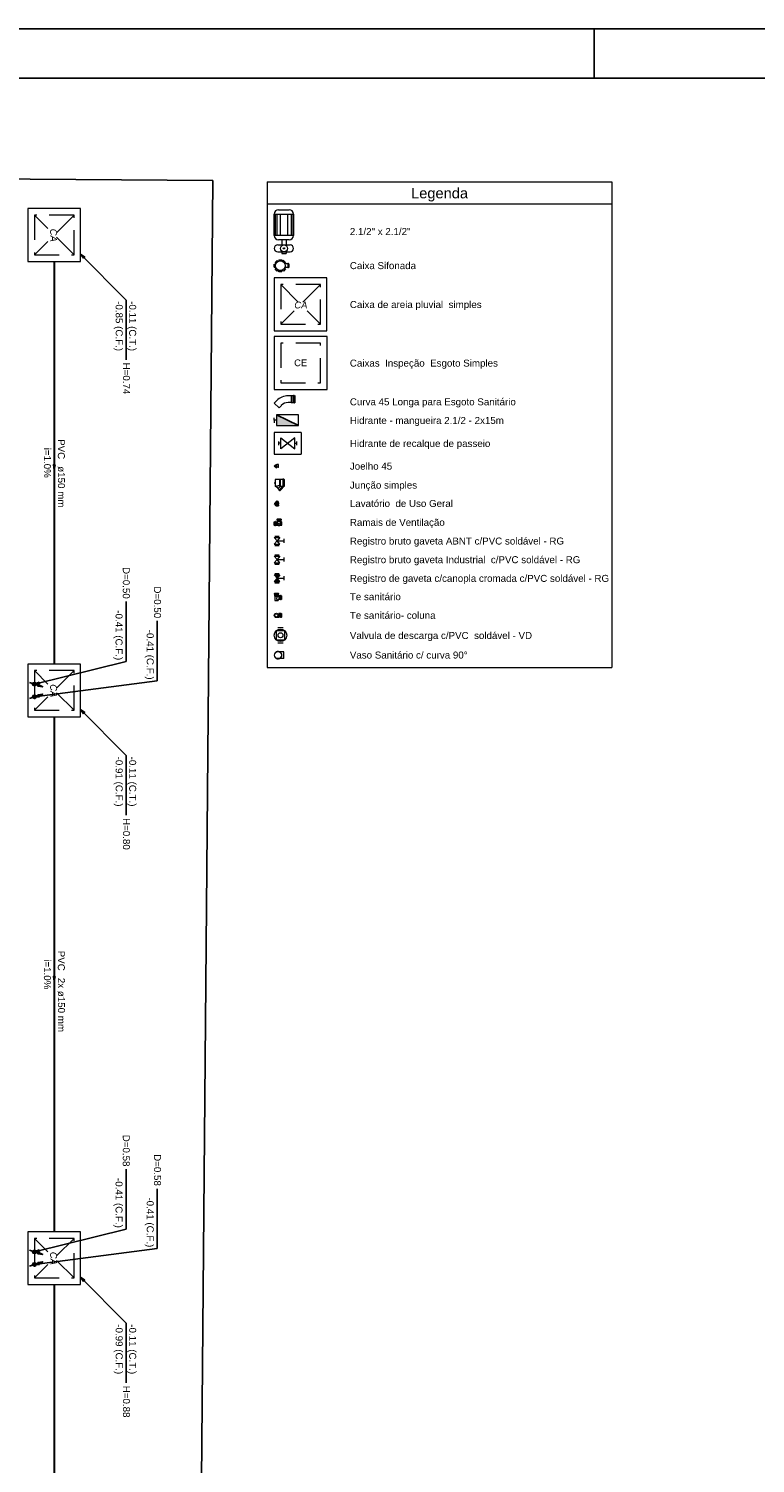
# Model space of a CAD drawing. Header units: millimetres. Extents: x 0 to 354, y 0 to 59.
# Tile 16 of 84: x 54 to 69, y 30 to 59. Entities that reach past the tile are written whole.
import ezdxf

# ---------------------------------------------------------------- set-up
doc = ezdxf.new("R2010")
doc.units = ezdxf.units.MM
doc.linetypes.add('DASHED', pattern=[0.75, 0.5, -0.25])
for name, color, linetype, lineweight in [('AF-Tubos detalhe', 152, 'Continuous', 30), ('AP-Sentido tubo', 196, 'Continuous', 20), ('AP-Textos tubo', 1, 'Continuous', 20), ('AP-Tubos', 196, 'Continuous', 30), ('DI-Níveis', 2, 'Continuous', 20), ('DI-Textos', 2, 'Continuous', 20), ('DI-Títulos', 3, 'Continuous', 30), ('Simbolos', 3, 'Continuous', 20), ('Simbolos_int', 1, 'Continuous', 5)]:
    doc.layers.add(name, color=color, linetype=linetype, lineweight=lineweight)
doc.styles.add('Arial', font='arial.ttf')
doc.styles.add('ArialI', font='ariali.ttf')
doc.styles.get("Standard").update_dxf_attribs({"font": 'arial.ttf'})
doc.dimstyles.get("Standard").update_dxf_attribs({"dimtxt": 0.18, "dimasz": 0.18, "dimexe": 0.18, "dimexo": 0.0625, "dimgap": 0.09, "dimtad": 0, "dimtih": 1, "dimtoh": 1, "dimdec": 4, "dimzin": 0, "dimdsep": 46, "dimtxsty": 'Standard', "dimcen": 0.09, "dimadec": 0, "dimazin": 0, "dimtfac": 1, "dimtdec": 4, "dimtofl": 0, "dimtmove": 0, "dimatfit": 3, "dimfxl": 1, "dimtolj": 1, "dimtzin": 0, "dimarcsym": 0})

msp = doc.modelspace()

# ---------------------------------------------------------------- hatches: boundary and pattern name
at = {"layer": 'Simbolos', "linetype": 'Continuous'}
for points in [[(59.1313, 48.3714), (59.2433, 48.3714), (59.1873, 48.3014)], [(59.1873, 48.3014), (59.1313, 48.2314), (59.2433, 48.2314)]]:
    msp.add_hatch(color=256, dxfattribs=at).paths.add_polyline_path(points)
at = {"layer": 'Simbolos_int', "linetype": 'Continuous'}
msp.add_hatch(color=256, dxfattribs=at).paths.add_polyline_path([(59.1763, 51.5998), (59.1763, 51.3818), (59.6233, 51.3818)])

# ---------------------------------------------------------------- linework, layer by layer
at = {"color": 1}
msp.add_line((65.6, 58.4), (65.6, 59.4), dxfattribs=at)
msp.add_line((59.1763, 51.5998), (59.6233, 51.3818))
at = {"color": 2}
msp.add_lwpolyline([(0, 59.4), (0, 0), (84.1, 0), (84.1, 59.4)], close=True, dxfattribs=at)
at = {"color": 6}
msp.add_lwpolyline([(2.5, 58.4), (2.5, 1), (83.1, 1), (83.1, 58.4)], close=True, dxfattribs=at)
at = {"color": 1, "linetype": 'Continuous'}
for points in [[(57.889, 56.3342), (3.4035, 56.7323)], [(57.4101, 1.5), (57.889, 56.3342)]]:
    msp.add_lwpolyline(points, dxfattribs=at)
at = {"layer": 'AF-Tubos detalhe', "color": 3}
for centre in [(54.284, 46.1599), (54.284, 45.9053), (54.284, 34.6929), (54.284, 34.4383)]:
    msp.add_circle(centre, 0.0333, dxfattribs=at)
at = {"layer": 'AP-Tubos'}
for p, q in [((54.684, 54.6992), (54.684, 46.5657)), ((54.684, 45.4997), (54.684, 35.0987)), ((54.684, 34.0327), (54.684, 24.8082))]:
    msp.add_line(p, q, dxfattribs=at)
at = {"layer": 'DI-Níveis', "linetype": 'Continuous'}
for p, q in [((58.9901, 56.3081), (65.9559, 56.3081)), ((58.9901, 56.3081), (58.9901, 46.499)), ((65.9559, 56.3081), (65.9559, 46.499)), ((58.9901, 55.861), (65.9559, 55.861)), ((58.9901, 46.499), (65.9559, 46.499))]:
    msp.add_line(p, q, dxfattribs=at)
at = {"layer": 'Simbolos'}
for p, q in [((59.1317, 55.2233), (59.1317, 55.6563)), ((59.1317, 55.6563), (59.5217, 55.6563)), ((59.1477, 55.6563), (59.1477, 55.2233)), ((59.1827, 55.6563), (59.1827, 55.2233)), ((59.2187, 55.7433), (59.4347, 55.7433)), ((59.2517, 55.6563), (59.2517, 55.2233)), ((59.4017, 55.6563), (59.4017, 55.2233)), ((59.4707, 55.6563), (59.4707, 55.2233)), ((59.5057, 55.6563), (59.5057, 55.2233)), ((59.5217, 55.6563), (59.5217, 55.2233)), ((59.5217, 55.2233), (59.1317, 55.2233)), ((59.4347, 55.1363), (59.2187, 55.1363)), ((59.2837, 55.1363), (59.2837, 55.0323)), ((59.3697, 55.1363), (59.3697, 55.0323)), ((59.2007, 55.0323), (59.4527, 55.0323)), ((59.2007, 54.8943), (59.4527, 54.8943)), ((59.2837, 54.8943), (59.2837, 54.8593)), ((59.2837, 54.8593), (59.3697, 54.8593)), ((59.3697, 54.8943), (59.3697, 54.8593)), ((59.1313, 54.5822), (59.1313, 54.6422)), ((59.1313, 54.6422), (59.1573, 54.6422)), ((59.1313, 54.5822), (59.1573, 54.5822)), ((59.1463, 54.6772), (59.1883, 54.7192)), ((59.1463, 54.6772), (59.1643, 54.6592)), ((59.1463, 54.5472), (59.1643, 54.5652)), ((59.1883, 54.5052), (59.1463, 54.5472)), ((59.1883, 54.7192), (59.2063, 54.7012)), ((59.1883, 54.5052), (59.2063, 54.5232)), ((59.2233, 54.7342), (59.2233, 54.7082)), ((59.2233, 54.7342), (59.2833, 54.7342)), ((59.2233, 54.4902), (59.2233, 54.5162)), ((59.2833, 54.4902), (59.2233, 54.4902)), ((59.2833, 54.7342), (59.2833, 54.7082)), ((59.2833, 54.4902), (59.2833, 54.5162)), ((59.3183, 54.7192), (59.3003, 54.7012)), ((59.3183, 54.5052), (59.3003, 54.5232)), ((59.3183, 54.7192), (59.3603, 54.6772)), ((59.3603, 54.5472), (59.3183, 54.5052)), ((59.3603, 54.6772), (59.3423, 54.6592)), ((59.3603, 54.5472), (59.3423, 54.5652)), ((59.4023, 54.6482), (59.3473, 54.6482)), ((59.4023, 54.5762), (59.3473, 54.5762)), ((59.4033, 54.6532), (59.4033, 54.6502)), ((59.4033, 54.5712), (59.4033, 54.5742)), ((59.4163, 54.6542), (59.4053, 54.6542)), ((59.4163, 54.5702), (59.4053, 54.5702)), ((59.4183, 54.6532), (59.4193, 54.6492)), ((59.4183, 54.5712), (59.4193, 54.5752)), ((59.4263, 54.6482), (59.4203, 54.6482)), ((59.4263, 54.5762), (59.4203, 54.5762)), ((59.4263, 54.6482), (59.4263, 54.5762)), ((59.1783, 51.8857), (59.1313, 51.8387)), ((59.4723, 51.9837), (59.4143, 51.9837)), ((59.4813, 51.9857), (59.4723, 51.9837)), ((59.5073, 51.9857), (59.4813, 51.9857)), ((59.5083, 51.9857), (59.5073, 51.9857)), ((59.5173, 51.9857), (59.5083, 51.9857)), ((59.5193, 51.9907), (59.5193, 51.8407)), ((59.5333, 51.9917), (59.5203, 51.9917)), ((59.5353, 51.9907), (59.5353, 51.8407)), ((59.5413, 51.9857), (59.5363, 51.9857)), ((59.5413, 51.9857), (59.5473, 51.9897)), ((59.5483, 51.9877), (59.5473, 51.9897)), ((59.5483, 51.9877), (59.5483, 51.8437)), ((59.2743, 51.7897), (59.2273, 51.7427)), ((59.4723, 51.8477), (59.4143, 51.8477)), ((59.4813, 51.8457), (59.4723, 51.8477)), ((59.5073, 51.8457), (59.4813, 51.8457)), ((59.5083, 51.8457), (59.5073, 51.8457)), ((59.5173, 51.8457), (59.5083, 51.8457)), ((59.5333, 51.8397), (59.5203, 51.8397)), ((59.5413, 51.8457), (59.5363, 51.8457)), ((59.5413, 51.8457), (59.5473, 51.8417)), ((59.5483, 51.8437), (59.5473, 51.8417)), ((59.1313, 51.4908), (59.1313, 51.5418)), ((59.1763, 51.4908), (59.1313, 51.4908)), ((59.1313, 51.4908), (59.1313, 51.4398)), ((59.6783, 51.2437), (59.1313, 51.2437)), ((59.1313, 51.2437), (59.1313, 51.0257)), ((59.1313, 51.0257), (59.1313, 50.8077)), ((59.6783, 51.2437), (59.6783, 50.8077)), ((59.1313, 50.8077), (59.6783, 50.8077)), ((59.1313, 50.5651), (59.1343, 50.5681)), ((59.1743, 50.5221), (59.1313, 50.5651)), ((59.1343, 50.5681), (59.1363, 50.5681)), ((59.1363, 50.5681), (59.1503, 50.5821)), ((59.1503, 50.5821), (59.1533, 50.5821)), ((59.1743, 50.5221), (59.1773, 50.5251)), ((59.1773, 50.5271), (59.1903, 50.5401)), ((59.1773, 50.5251), (59.1773, 50.5271)), ((59.1883, 50.5981), (59.1863, 50.5961)), ((59.2083, 50.5981), (59.1883, 50.5981)), ((59.2083, 50.5401), (59.1903, 50.5401)), ((59.2093, 50.5991), (59.2083, 50.5981)), ((59.2093, 50.5391), (59.2083, 50.5401)), ((59.2153, 50.5991), (59.2093, 50.5991)), ((59.2153, 50.5391), (59.2093, 50.5391)), ((59.2153, 50.5391), (59.2153, 50.5991)), ((59.2473, 50.2909), (59.1513, 50.2909)), ((59.2473, 50.2909), (59.1513, 50.2909)), ((59.1633, 50.1559), (59.1513, 50.1559)), ((59.1633, 50.1549), (59.1513, 50.1549)), ((59.2093, 50.1089), (59.1633, 50.1559)), ((59.2093, 50.1089), (59.1633, 50.1549)), ((59.2473, 50.2909), (59.2473, 50.2929)), ((59.2513, 50.2929), (59.2473, 50.2929)), ((59.2473, 50.2909), (59.2473, 50.2929)), ((59.2513, 50.2929), (59.2473, 50.2929)), ((59.2513, 50.2909), (59.2513, 50.2929)), ((59.2523, 50.2909), (59.2513, 50.2929)), ((59.2603, 50.2909), (59.2513, 50.2909)), ((59.2603, 50.2909), (59.2523, 50.2909)), ((59.2633, 50.2939), (59.2603, 50.2909)), ((59.2633, 50.2939), (59.2603, 50.2909)), ((59.3053, 50.2939), (59.2633, 50.2939)), ((59.3063, 50.2939), (59.2633, 50.2939)), ((59.2813, 50.1369), (59.2683, 50.1499)), ((59.2813, 50.1369), (59.2683, 50.1499)), ((59.3053, 50.1519), (59.2693, 50.1519)), ((59.3063, 50.1519), (59.2693, 50.1519)), ((59.2853, 50.1389), (59.2833, 50.1369)), ((59.2863, 50.1389), (59.2833, 50.1369)), ((59.2953, 50.1299), (59.2873, 50.1389)), ((59.2963, 50.1309), (59.2883, 50.1389)), ((59.3073, 50.2989), (59.3073, 50.2949)), ((59.3073, 50.2989), (59.3073, 50.2959)), ((59.3073, 50.1469), (59.3073, 50.1509)), ((59.3073, 50.1479), (59.3073, 50.1509)), ((59.3213, 50.2999), (59.3083, 50.2999)), ((59.3213, 50.1459), (59.3083, 50.1459)), ((59.3213, 50.2999), (59.3093, 50.2999)), ((59.3213, 50.1459), (59.3093, 50.1459)), ((59.3223, 50.2989), (59.3233, 50.2949)), ((59.3223, 50.2989), (59.3233, 50.2949)), ((59.3223, 50.1469), (59.3233, 50.1509)), ((59.3223, 50.1469), (59.3233, 50.1509)), ((59.3303, 50.2939), (59.3243, 50.2939)), ((59.3303, 50.1519), (59.3243, 50.1519)), ((59.3313, 50.2939), (59.3253, 50.2939)), ((59.3313, 50.1519), (59.3253, 50.1519)), ((59.3303, 50.2939), (59.3303, 50.1519)), ((59.3313, 50.2939), (59.3313, 50.1519)), ((59.2093, 50.1049), (59.2093, 50.1089)), ((59.2093, 50.1059), (59.2093, 50.1089)), ((59.2303, 50.0849), (59.2093, 50.1059)), ((59.2293, 50.0849), (59.2093, 50.1049)), ((59.2273, 50.0809), (59.2303, 50.0839)), ((59.2273, 50.0809), (59.2293, 50.0829)), ((59.2363, 50.0709), (59.2273, 50.0789)), ((59.2363, 50.0709), (59.2283, 50.0789)), ((59.2373, 50.0709), (59.2413, 50.0729)), ((59.2373, 50.0699), (59.2413, 50.0719)), ((59.2463, 50.0679), (59.2423, 50.0719)), ((59.2473, 50.0679), (59.2433, 50.0719)), ((59.2983, 50.1199), (59.2463, 50.0679)), ((59.2983, 50.1199), (59.2473, 50.0679)), ((59.2963, 50.1289), (59.2943, 50.1249)), ((59.2963, 50.1289), (59.2943, 50.1259)), ((59.2983, 50.1199), (59.2943, 50.1239)), ((59.2983, 50.1199), (59.2943, 50.1239)), ((59.1313, 49.8078), (59.1353, 49.8118)), ((59.1313, 49.8078), (59.1603, 49.7798)), ((59.1353, 49.8118), (59.1373, 49.8118)), ((59.1373, 49.8118), (59.1513, 49.8258)), ((59.1513, 49.8258), (59.1533, 49.8258)), ((59.1613, 49.8338), (59.1533, 49.8258)), ((59.1563, 49.7678), (59.1563, 49.7748)), ((59.1573, 49.7758), (59.1593, 49.7758)), ((59.1573, 49.7668), (59.1593, 49.7658)), ((59.1603, 49.7958), (59.1623, 49.7978)), ((59.1603, 49.7768), (59.1603, 49.7958)), ((59.1603, 49.7608), (59.1603, 49.7648)), ((59.1603, 49.7608), (59.2193, 49.7608)), ((59.1623, 49.8238), (59.1623, 49.8108)), ((59.1623, 49.8108), (59.1623, 49.7978)), ((59.2173, 49.8238), (59.2173, 49.8108)), ((59.2173, 49.8108), (59.2173, 49.7978)), ((59.2193, 49.7958), (59.2173, 49.7978)), ((59.2193, 49.7768), (59.2193, 49.7958)), ((59.2193, 49.7608), (59.2193, 49.7648)), ((59.2223, 49.7758), (59.2203, 49.7758)), ((59.2223, 49.7668), (59.2203, 49.7658)), ((59.2233, 49.7678), (59.2233, 49.7748)), ((59.1313, 49.3697), (59.1313, 49.4417)), ((59.1313, 49.4417), (59.1373, 49.4417)), ((59.1313, 49.3697), (59.1373, 49.3697)), ((59.1393, 49.4467), (59.1383, 49.4427)), ((59.1393, 49.3647), (59.1383, 49.3687)), ((59.1413, 49.4477), (59.1523, 49.4477)), ((59.1413, 49.3637), (59.1523, 49.3637)), ((59.1543, 49.4467), (59.1543, 49.4437)), ((59.1543, 49.3647), (59.1543, 49.3677)), ((59.1553, 49.4417), (59.1623, 49.4417)), ((59.1553, 49.3697), (59.1623, 49.3697)), ((59.1623, 49.4417), (59.1843, 49.4417)), ((59.1623, 49.3697), (59.1843, 49.3697)), ((59.1843, 49.4897), (59.1843, 49.4777)), ((59.1843, 49.4417), (59.1873, 49.4397)), ((59.1843, 49.3697), (59.1873, 49.3717)), ((59.1853, 49.4907), (59.1893, 49.4917)), ((59.1853, 49.4767), (59.1883, 49.4767)), ((59.1873, 49.4397), (59.1923, 49.4397)), ((59.1873, 49.3717), (59.2003, 49.3717)), ((59.1903, 49.4987), (59.2623, 49.4987)), ((59.1903, 49.4987), (59.1903, 49.4937)), ((59.1903, 49.4747), (59.1903, 49.4687)), ((59.1903, 49.4687), (59.1903, 49.4457)), ((59.1903, 49.4457), (59.1923, 49.4437)), ((59.1903, 49.4397), (59.1903, 49.4417)), ((59.1903, 49.4417), (59.1923, 49.4417)), ((59.1903, 49.3717), (59.1903, 49.3697)), ((59.1903, 49.3697), (59.1943, 49.3697)), ((59.1923, 49.4437), (59.1923, 49.4197)), ((59.1943, 49.3717), (59.1943, 49.3697)), ((59.2523, 49.3717), (59.2823, 49.3717)), ((59.2623, 49.4457), (59.2603, 49.4437)), ((59.2603, 49.4437), (59.2603, 49.4197)), ((59.2603, 49.4397), (59.2823, 49.4397)), ((59.2623, 49.4987), (59.2623, 49.4937)), ((59.2623, 49.4747), (59.2623, 49.4687)), ((59.2623, 49.4687), (59.2623, 49.4457)), ((59.2673, 49.4907), (59.2633, 49.4917)), ((59.2673, 49.4767), (59.2643, 49.4767)), ((59.2683, 49.4897), (59.2683, 49.4777)), ((59.1313, 49.1245), (59.1873, 49.0545)), ((59.1313, 49.1245), (59.2433, 49.1245)), ((59.1313, 48.9845), (59.1873, 49.0545)), ((59.1313, 48.9845), (59.2433, 48.9845)), ((59.1423, 49.1485), (59.2323, 49.1485)), ((59.2433, 49.1245), (59.1873, 49.0545)), ((59.2433, 48.9845), (59.1873, 49.0545)), ((59.1873, 49.0545), (59.3343, 49.0545)), ((59.3343, 49.0125), (59.3343, 49.0965)), ((59.1313, 48.7479), (59.1873, 48.6779)), ((59.1313, 48.7479), (59.2433, 48.7479)), ((59.1423, 48.9605), (59.2323, 48.9605)), ((59.1423, 48.7719), (59.2323, 48.7719)), ((59.2433, 48.7479), (59.1873, 48.6779)), ((59.3343, 48.6359), (59.3343, 48.7199)), ((59.1313, 48.6079), (59.1873, 48.6779)), ((59.1313, 48.6079), (59.2433, 48.6079)), ((59.1423, 48.5839), (59.2323, 48.5839)), ((59.1423, 48.3954), (59.2323, 48.3954)), ((59.2433, 48.6079), (59.1873, 48.6779)), ((59.1873, 48.6779), (59.3343, 48.6779)), ((59.1313, 48.3714), (59.2433, 48.3714)), ((59.1313, 48.3714), (59.1873, 48.3014)), ((59.1313, 48.2314), (59.1873, 48.3014)), ((59.1313, 48.2314), (59.2433, 48.2314)), ((59.1423, 48.2074), (59.2323, 48.2074)), ((59.2433, 48.3714), (59.1873, 48.3014)), ((59.1873, 48.3014), (59.3343, 48.3014)), ((59.2433, 48.2314), (59.1873, 48.3014)), ((59.3343, 48.2594), (59.3343, 48.3434)), ((59.1317, 47.9904), (59.1317, 47.9794)), ((59.1327, 47.9924), (59.1367, 47.9934)), ((59.1327, 47.9774), (59.1357, 47.9774)), ((59.1377, 48.0004), (59.2097, 48.0004)), ((59.1377, 48.0004), (59.1377, 47.9944)), ((59.1377, 47.9764), (59.1377, 47.9694)), ((59.1377, 47.9694), (59.1377, 47.9474)), ((59.1377, 47.9474), (59.1397, 47.9444)), ((59.1377, 47.9414), (59.1377, 47.9374)), ((59.1397, 47.9414), (59.1377, 47.9414)), ((59.1397, 47.9374), (59.1377, 47.9374)), ((59.1397, 47.9444), (59.1397, 47.9414)), ((59.1397, 47.9374), (59.1397, 47.8494)), ((59.1737, 47.8784), (59.2077, 47.8614)), ((59.2097, 47.9474), (59.2077, 47.9444)), ((59.2077, 47.9444), (59.2077, 47.9374)), ((59.2077, 47.8614), (59.2077, 47.8494)), ((59.2097, 48.0004), (59.2097, 47.9944)), ((59.2097, 47.9764), (59.2097, 47.9694)), ((59.2097, 47.9694), (59.2097, 47.9474)), ((59.2147, 47.9924), (59.2107, 47.9934)), ((59.2147, 47.9774), (59.2117, 47.9774)), ((59.2157, 47.9904), (59.2157, 47.9794)), ((59.2267, 47.9414), (59.2247, 47.9394)), ((59.2267, 47.8694), (59.2257, 47.8704)), ((59.2487, 47.9414), (59.2267, 47.9414)), ((59.2487, 47.8694), (59.2267, 47.8694)), ((59.2497, 47.9414), (59.2487, 47.9414)), ((59.2497, 47.8694), (59.2487, 47.8694)), ((59.2557, 47.9414), (59.2497, 47.9414)), ((59.2557, 47.8694), (59.2497, 47.8694)), ((59.2567, 47.9464), (59.2567, 47.9434)), ((59.2567, 47.8644), (59.2567, 47.8674)), ((59.2697, 47.9474), (59.2587, 47.9474)), ((59.2697, 47.8634), (59.2587, 47.8634)), ((59.2717, 47.9464), (59.2727, 47.9424)), ((59.2717, 47.8644), (59.2727, 47.8684)), ((59.2797, 47.9414), (59.2737, 47.9414)), ((59.2797, 47.8694), (59.2737, 47.8694)), ((59.2797, 47.9414), (59.2797, 47.8694)), ((59.1997, 47.5823), (59.2237, 47.5823)), ((59.2267, 47.5843), (59.2237, 47.5823)), ((59.2487, 47.5843), (59.2267, 47.5843)), ((59.2497, 47.5843), (59.2487, 47.5843)), ((59.2547, 47.5843), (59.2497, 47.5843)), ((59.2567, 47.5893), (59.2557, 47.5863)), ((59.2727, 47.5903), (59.2577, 47.5903)), ((59.2737, 47.5893), (59.2747, 47.5853)), ((59.2797, 47.5843), (59.2757, 47.5843)), ((59.2797, 47.5843), (59.2797, 47.5123)), ((59.3463, 47.2362), (59.1683, 47.2362)), ((59.1683, 47.2362), (59.1683, 47.0582)), ((59.1997, 47.5143), (59.2237, 47.5143)), ((59.2267, 47.5123), (59.2237, 47.5143)), ((59.2487, 47.5123), (59.2267, 47.5123)), ((59.2497, 47.5123), (59.2487, 47.5123)), ((59.2547, 47.5123), (59.2497, 47.5123)), ((59.2567, 47.5073), (59.2557, 47.5103)), ((59.2727, 47.5063), (59.2577, 47.5063)), ((59.2737, 47.5073), (59.2747, 47.5113)), ((59.2797, 47.5123), (59.2757, 47.5123)), ((59.3463, 47.0582), (59.3463, 47.2362)), ((59.1683, 47.0582), (59.3463, 47.0582)), ((59.3245, 46.8141), (59.2435, 46.8141)), ((59.3245, 46.6781), (59.2435, 46.6781))]:
    msp.add_line(p, q, dxfattribs=at)
at = {"layer": 'Simbolos', "linetype": 'Continuous'}
for points in [[(54.151, 55.7652), (54.151, 54.6992), (55.217, 54.6992), (55.217, 55.7652), (54.151, 55.7652)], [(59.1313, 53.2991), (60.1973, 53.2991), (60.1973, 54.3651), (59.1313, 54.3651), (59.1313, 53.2991)], [(59.1313, 52.1144), (60.1983, 52.1144), (60.1983, 53.1814), (59.1313, 53.1814), (59.1313, 52.1144)], [(54.151, 46.5657), (54.151, 45.4997), (55.217, 45.4997), (55.217, 46.5657), (54.151, 46.5657)], [(54.151, 35.0987), (54.151, 34.0327), (55.217, 34.0327), (55.217, 35.0987), (54.151, 35.0987)]]:
    msp.add_lwpolyline(points, close=True, dxfattribs=at)
at = {"layer": 'Simbolos', "const_width": 0.013}
msp.add_lwpolyline([(59.3332, 54.9633, 1), (59.3202, 54.9633, 1)], format="xyb", close=True, dxfattribs=at)
at = {"layer": 'Simbolos'}
msp.add_lwpolyline([(59.1763, 51.3818), (59.6233, 51.3818), (59.6233, 51.5998), (59.1763, 51.5998), (59.1763, 51.3818)], close=True, dxfattribs=at)
for centre, radius in [((59.3267, 54.9633), 0.0693), ((59.3267, 54.9633), 0.013), ((59.2533, 54.6122), 0.1007), ((59.1737, 47.5483), 0.0424), ((59.2573, 47.1472), 0.126), ((59.2573, 47.1472), 0.05)]:
    msp.add_circle(centre, radius, dxfattribs=at)
for centre, radius, start, end in [((59.2187, 55.6563), 0.0867, 90, 180), ((59.4347, 55.6563), 0.0867, 0, 90), ((59.2187, 55.2233), 0.0867, 180, 270), ((59.4347, 55.2233), 0.0867, 270, 0), ((59.2007, 54.9633), 0.0693, 90, 270), ((59.4527, 54.9633), 0.0693, 270, 90), ((59.4023, 54.6502), 0.00133, 270, 355), ((59.4023, 54.5742), 0.00133, 5, 90), ((59.4053, 54.6532), 0.00133, 90, 175), ((59.4053, 54.5712), 0.00133, 185, 270), ((59.4163, 54.6532), 0.00133, 15, 90), ((59.4163, 54.5712), 0.00133, 270, 345), ((59.4203, 54.6502), 0.00133, 195, 270), ((59.4203, 54.5742), 0.00133, 90, 165), ((59.4143, 51.6487), 0.3344, 90, 135), ((59.5173, 51.9877), 0.00133, 270, 0), ((59.5203, 51.9907), 0.00133, 90, 180), ((59.5333, 51.9907), 0.00133, 0, 90), ((59.5363, 51.9877), 0.00133, 180, 270), ((59.4143, 51.6487), 0.1989, 90, 135), ((59.5173, 51.8437), 0.00133, 0, 90), ((59.5203, 51.8407), 0.00133, 180, 270), ((59.5333, 51.8407), 0.00133, 270, 0), ((59.5363, 51.8437), 0.00133, 90, 180), ((59.1983, 50.5201), 0.0779, 98.9327, 126.067), ((59.1633, 50.1539), 0.00133, 34.2682, 90), ((59.1633, 50.1539), 0.00133, 34.2682, 90), ((59.2823, 49.5849), 0.5823, 98.6432, 101.731), ((59.2833, 49.5849), 0.5823, 98.6432, 101.731), ((59.2223, 50.0749), 0.0899, 83.5546, 107.867), ((59.2233, 50.0749), 0.0899, 83.5546, 107.867), ((59.2163, 50.0639), 0.102, 59.5076, 80.5491), ((59.2163, 50.0629), 0.102, 59.5076, 80.5491), ((59.2693, 50.1509), 0.00133, 90, 225), ((59.2693, 50.1509), 0.00133, 90, 225), ((59.2823, 50.1379), 0.00133, 225, 310), ((59.2823, 50.1379), 0.00133, 225, 310), ((59.2863, 50.1379), 0.00133, 45, 130), ((59.2873, 50.1379), 0.00133, 45, 130), ((59.3053, 50.2949), 0.00133, 270, 355), ((59.3053, 50.1509), 0.00133, 5, 90), ((59.3063, 50.2959), 0.00133, 270, 355), ((59.3063, 50.1509), 0.00133, 5, 90), ((59.3083, 50.2989), 0.00133, 90, 175), ((59.3083, 50.1469), 0.00133, 185, 270), ((59.3093, 50.2989), 0.00133, 90, 175), ((59.3093, 50.1479), 0.00133, 185, 270), ((59.3213, 50.2989), 0.00133, 15, 90), ((59.3213, 50.2989), 0.00133, 15, 90), ((59.3213, 50.1479), 0.00133, 270, 345), ((59.3213, 50.1469), 0.00133, 270, 345), ((59.3243, 50.2949), 0.00133, 195, 270), ((59.3243, 50.1509), 0.00133, 90, 165), ((59.3253, 50.2959), 0.00133, 195, 270), ((59.3253, 50.1509), 0.00133, 90, 165), ((59.1893, 49.8238), 0.0274, 0, 180), ((59.2283, 50.0799), 0.00133, 140, 225), ((59.2293, 50.0799), 0.00133, 140, 225), ((59.2283, 50.0839), 0.00133, 320, 45), ((59.2293, 50.0839), 0.00133, 320, 45), ((59.2363, 50.0709), 0.00133, 225, 300), ((59.2373, 50.0719), 0.00133, 225, 300), ((59.2413, 50.0709), 0.00133, 45, 120), ((59.2423, 50.0719), 0.00133, 45, 120), ((59.2953, 50.1249), 0.00133, 150, 225), ((59.2953, 50.1249), 0.00133, 150, 225), ((59.2953, 50.1299), 0.00133, 330, 45), ((59.2953, 50.1299), 0.00133, 330, 45), ((59.1573, 49.7748), 0.00133, 95, 180), ((59.1573, 49.7678), 0.00133, 180, 255), ((59.1593, 49.7768), 0.00133, 275, 0), ((59.1593, 49.7648), 0.00133, 0, 75), ((59.2203, 49.7768), 0.00133, 180, 265), ((59.2203, 49.7648), 0.00133, 105, 180), ((59.2223, 49.7748), 0.00133, 0, 85), ((59.2223, 49.7678), 0.00133, 285, 0), ((59.1373, 49.4437), 0.00133, 270, 345), ((59.1373, 49.3677), 0.00133, 15, 90), ((59.1413, 49.4467), 0.00133, 90, 165), ((59.1413, 49.3647), 0.00133, 195, 270), ((59.1523, 49.4467), 0.00133, 5, 90), ((59.1523, 49.3647), 0.00133, 270, 355), ((59.1553, 49.4437), 0.00133, 185, 270), ((59.1553, 49.3677), 0.00133, 90, 175), ((59.1853, 49.4897), 0.00133, 105, 180), ((59.1853, 49.4777), 0.00133, 180, 265), ((59.1883, 49.4747), 0.00133, 0, 85), ((59.1883, 49.4937), 0.00133, 285, 0), ((59.2263, 49.4057), 0.0365, 157.953, 22.0474), ((59.2643, 49.4937), 0.00133, 180, 255), ((59.2643, 49.4747), 0.00133, 95, 180), ((59.2673, 49.4777), 0.00133, 275, 0), ((59.2673, 49.4897), 0.00133, 0, 75), ((59.1327, 47.9904), 0.00133, 105, 180), ((59.1327, 47.9794), 0.00133, 180, 265), ((59.1357, 47.9764), 0.00133, 0, 85), ((59.1357, 47.9944), 0.00133, 285, 0), ((59.2917, 47.8484), 0.1221, 133.631, 165.884), ((59.2087, 47.9374), 0.00133, 180, 286.278), ((59.2497, 47.7974), 0.0769, 108.479, 123.299), ((59.2497, 47.7974), 0.1445, 99.9198, 106.278), ((59.2117, 47.9944), 0.00133, 180, 255), ((59.2117, 47.9764), 0.00133, 95, 180), ((59.2147, 47.9794), 0.00133, 275, 0), ((59.2147, 47.9904), 0.00133, 0, 75), ((59.2557, 47.9434), 0.00133, 270, 355), ((59.2557, 47.8674), 0.00133, 5, 90), ((59.2587, 47.9464), 0.00133, 90, 175), ((59.2587, 47.8644), 0.00133, 185, 270), ((59.2697, 47.9464), 0.00133, 15, 90), ((59.2697, 47.8644), 0.00133, 270, 345), ((59.2737, 47.9434), 0.00133, 195, 270), ((59.2737, 47.8674), 0.00133, 90, 165), ((59.2547, 47.5863), 0.00133, 270, 355), ((59.2577, 47.5893), 0.00133, 90, 175), ((59.2727, 47.5893), 0.00133, 15, 90), ((59.2757, 47.5863), 0.00133, 195, 270), ((59.2547, 47.5103), 0.00133, 5, 90), ((59.2577, 47.5073), 0.00133, 185, 270), ((59.2727, 47.5073), 0.00133, 270, 345), ((59.2757, 47.5103), 0.00133, 90, 165), ((59.2075, 46.7461), 0.0769, 61.785, 298.215), ((59.2075, 46.7461), 0.0769, 298.215, 61.785)]:
    msp.add_arc(centre, radius, start, end, dxfattribs=at)
at = {"layer": 'Simbolos_int', "linetype": 'DASHED'}
for p, q in [((55.084, 54.8322), (54.284, 55.6322)), ((55.084, 55.6322), (54.284, 54.8322)), ((60.0643, 54.2321), (59.2643, 53.4321)), ((59.2643, 54.2321), (60.0643, 53.4321)), ((55.084, 45.6327), (54.284, 46.4327)), ((55.084, 46.4327), (54.284, 45.6327)), ((55.084, 34.1657), (54.284, 34.9657)), ((55.084, 34.9657), (54.284, 34.1657))]:
    msp.add_line(p, q, dxfattribs=at)
at = {"layer": 'Simbolos_int'}
for p, q in [((59.4033, 54.6482), (59.4033, 54.5762)), ((59.4193, 54.6482), (59.4193, 54.5762)), ((59.4723, 51.9837), (59.4723, 51.8477)), ((59.5073, 51.9857), (59.5073, 51.8457)), ((59.2273, 51.7427), (59.1313, 51.8387)), ((59.2213, 51.0257), (59.2213, 51.0627)), ((59.2653, 51.0257), (59.2213, 51.0257)), ((59.2213, 50.9887), (59.2213, 51.0257)), ((59.2653, 51.1367), (59.5443, 50.9147)), ((59.5443, 51.1367), (59.2653, 50.9147)), ((59.2653, 50.9147), (59.2653, 51.1367)), ((59.5443, 50.9147), (59.5443, 51.1367)), ((59.5443, 51.0257), (59.5883, 51.0257)), ((59.5883, 51.0257), (59.5883, 51.0627)), ((59.5883, 50.9887), (59.5883, 51.0257)), ((59.1773, 50.5271), (59.1363, 50.5681)), ((59.1533, 50.5821), (59.1863, 50.5491)), ((59.1863, 50.5491), (59.1863, 50.5961)), ((59.1863, 50.5491), (59.1883, 50.5451)), ((59.1883, 50.5451), (59.1903, 50.5401)), ((59.2083, 50.5981), (59.2083, 50.5401)), ((59.1553, 50.2229), (59.1313, 50.2229)), ((59.1563, 50.2099), (59.1363, 50.2299)), ((59.1513, 50.2909), (59.1513, 50.1549)), ((59.1513, 50.2909), (59.1513, 50.1559)), ((59.2573, 50.1569), (59.2093, 50.1089)), ((59.2573, 50.1569), (59.2093, 50.1089)), ((59.2823, 50.1359), (59.2303, 50.0839)), ((59.2823, 50.1359), (59.2313, 50.0849)), ((59.2473, 50.1609), (59.2473, 50.2909)), ((59.2473, 50.1609), (59.2473, 50.2909)), ((59.2513, 50.1589), (59.2513, 50.2909)), ((59.2523, 50.1589), (59.2523, 50.2909)), ((59.2603, 50.1559), (59.2603, 50.2909)), ((59.2603, 50.1559), (59.2603, 50.2909)), ((59.3063, 50.2939), (59.3063, 50.1519)), ((59.3073, 50.2939), (59.3073, 50.1519)), ((59.3233, 50.2939), (59.3233, 50.1519)), ((59.3243, 50.2939), (59.3243, 50.1519)), ((59.2933, 50.1249), (59.2423, 50.0729)), ((59.2933, 50.1239), (59.2423, 50.0729)), ((59.1373, 49.8118), (59.1603, 49.7888)), ((59.1533, 49.8258), (59.1593, 49.8198)), ((59.2193, 49.7758), (59.1603, 49.7758)), ((59.2193, 49.7658), (59.1603, 49.7658)), ((59.2173, 49.7978), (59.1623, 49.7978)), ((59.1783, 49.8238), (59.2013, 49.8238)), ((59.1893, 49.8338), (59.1893, 49.8148)), ((59.1383, 49.3697), (59.1383, 49.4417)), ((59.1543, 49.3697), (59.1543, 49.4417)), ((59.1623, 49.3697), (59.1623, 49.4417)), ((59.1873, 49.4397), (59.1873, 49.4217)), ((59.1873, 49.3717), (59.1873, 49.3897)), ((59.1903, 49.4927), (59.2623, 49.4927)), ((59.1903, 49.4757), (59.2623, 49.4757)), ((59.2623, 49.4687), (59.1903, 49.4687)), ((59.2603, 49.4437), (59.1923, 49.4437)), ((59.2123, 49.4057), (59.2403, 49.4057)), ((59.2263, 49.4057), (59.2263, 49.4207)), ((59.2263, 49.4207), (59.2263, 49.3917)), ((59.2823, 49.3717), (59.2823, 49.4397)), ((59.1377, 47.9934), (59.2097, 47.9934)), ((59.1377, 47.9774), (59.2097, 47.9774)), ((59.1377, 47.9694), (59.2097, 47.9694)), ((59.1397, 47.9444), (59.2077, 47.9444)), ((59.1397, 47.9414), (59.1737, 47.9414)), ((59.1397, 47.9374), (59.1737, 47.9374)), ((59.1397, 47.8494), (59.2077, 47.8494)), ((59.1737, 47.9374), (59.1737, 47.9414)), ((59.2237, 47.9394), (59.2237, 47.8704)), ((59.2487, 47.9414), (59.2487, 47.8694)), ((59.2567, 47.9414), (59.2567, 47.8694)), ((59.2727, 47.9414), (59.2727, 47.8694)), ((59.2237, 47.5823), (59.2237, 47.5143)), ((59.2487, 47.5843), (59.2487, 47.5123)), ((59.2547, 47.5843), (59.2547, 47.5123)), ((59.2757, 47.5843), (59.2757, 47.5123)), ((59.2023, 47.3012), (59.3143, 47.3012)), ((59.2023, 46.9932), (59.3143, 46.9932)), ((59.3245, 46.6781), (59.3245, 46.8141))]:
    msp.add_line(p, q, dxfattribs=at)
at = {"layer": 'Simbolos_int', "linetype": 'DASHED'}
for points in [[(54.284, 55.6322), (54.284, 54.8322), (55.084, 54.8322), (55.084, 55.6322), (54.284, 55.6322)], [(59.2643, 53.4321), (60.0643, 53.4321), (60.0643, 54.2321), (59.2643, 54.2321), (59.2643, 53.4321)], [(59.2643, 52.2474), (60.0643, 52.2474), (60.0643, 53.0474), (59.2643, 53.0474), (59.2643, 52.2474)], [(54.284, 46.4327), (54.284, 45.6327), (55.084, 45.6327), (55.084, 46.4327), (54.284, 46.4327)], [(54.284, 34.9657), (54.284, 34.1657), (55.084, 34.1657), (55.084, 34.9657), (54.284, 34.9657)]]:
    msp.add_lwpolyline(points, close=True, dxfattribs=at)
at = {"layer": 'Simbolos_int'}
for centre, radius in [((59.2533, 54.6122), 0.098), ((59.1737, 47.5483), 0.0341), ((59.2075, 46.7461), 0.071)]:
    msp.add_circle(centre, radius, dxfattribs=at)
for centre, radius, start, end in [((59.1893, 49.8238), 0.0304, 334.623, 205.377), ((59.1893, 49.8238), 0.0304, 334.623, 160.377), ((59.2263, 49.4057), 0.0424, 142.861, 37.1393)]:
    msp.add_arc(centre, radius, start, end, dxfattribs=at)

# ---------------------------------------------------------------- texts
at = {"layer": 'AF-Tubos detalhe', "char_height": 0.1412, "rotation": 270, "line_spacing_factor": 0.798, "style": 'Arial'}
for s, insert, width, attachment_point in [('-0.85 (C.F.)', (55.883, 53.8962), 2.03328, 7), ('-0.11 (C.T.)', (56.156, 53.8962), 2.03328, 7), ('H=0.74', (56.0706, 52.6552), 1.01664, 7), ('D=0.50', (56.0676, 47.8842), 1.01664, 9), ('D=0.50', (56.6986, 47.4922), 1.01664, 9), ('-0.41 (C.F.)', (55.88, 46.6432), 2.03328, 9), ('-0.41 (C.F.)', (56.511, 46.2512), 2.03328, 9), ('-0.91 (C.F.)', (55.883, 44.6962), 2.03328, 7), ('-0.11 (C.T.)', (56.156, 44.6962), 2.03328, 7), ('H=0.80', (56.0706, 43.4552), 1.01664, 7), ('D=0.58', (56.0676, 36.4172), 1.01664, 9), ('D=0.58', (56.6986, 36.0252), 1.01664, 9), ('-0.41 (C.F.)', (55.88, 35.1762), 2.03328, 9), ('-0.41 (C.F.)', (56.511, 34.7842), 2.03328, 9), ('-0.99 (C.F.)', (55.883, 33.2292), 2.03328, 7), ('-0.11 (C.T.)', (56.156, 33.2292), 2.03328, 7), ('H=0.88', (56.0706, 31.9882), 1.01664, 7)]:
    msp.add_mtext(s, dxfattribs=dict(at, insert=insert, width=width, attachment_point=attachment_point))
at = {"layer": 'AP-Textos tubo', "char_height": 0.1412, "rotation": 270, "line_spacing_factor": 0.798, "style": 'Arial'}
for s, insert, width, attachment_point in [('PVC', (54.7546, 50.7032), 0.50832, 9), ('i=1.0%', (54.4726, 50.6322), 1.01664, 8), ('ø150 mm', (54.7546, 50.5622), 1.18608, 7), ('i=1.0%', (54.4726, 40.2992), 1.01664, 8), ('PVC', (54.7546, 40.3702), 0.50832, 9), ('2x ø150 mm', (54.7546, 40.2282), 1.6944, 7)]:
    msp.add_mtext(s, dxfattribs=dict(at, insert=insert, width=width, attachment_point=attachment_point))
at = {"layer": 'DI-Textos', "char_height": 0.1412, "attachment_point": 7, "line_spacing_factor": 0.798, "style": 'Arial'}
for s, insert, width in [('2.1/2" x 2.1/2"', (60.6596, 55.2304), 2.5416), ('Caixa Sifonada', (60.6596, 54.5414), 2.37216), ('Caixa de areia pluvial  simples', (60.6596, 53.7148), 5.25264), ('Caixas  Inspeção  Esgoto Simples', (60.6596, 52.5308), 5.42208), ('Curva 45 Longa para Esgoto Sanitário', (60.6596, 51.7498), 6.09984), ('Hidrante - mangueira 2.1/2 - 2x15m', (60.6596, 51.3738), 5.76096), ('Hidrante de recalque de passeio', (60.6596, 50.9088), 5.25264), ('Joelho 45', (60.6596, 50.4904), 1.52496), ('Junção simples', (60.6596, 50.0668), 2.37216), ('Lavatório  de Uso Geral', (60.6596, 49.7374), 3.89712), ('Ramais de Ventilação', (60.6596, 49.3138), 3.3888), ('Registro bruto gaveta ABNT c/PVC soldável - RG', (60.6596, 48.9378), 7.79424), ('Registro bruto gaveta Industrial  c/PVC soldável - RG', (60.6596, 48.5608), 8.98032), ('Registro de gaveta c/canopla cromada c/PVC soldável - RG', (60.6596, 48.1838), 9.48864), ('Te sanitário', (60.6596, 47.8544), 2.03328), ('Te sanitário- coluna', (60.6596, 47.4774), 3.3888), ('Valvula de descarga c/PVC  soldável - VD', (60.6596, 47.0298), 6.7776), ('Vaso Sanitário c/ curva 90%%d', (60.6596, 46.6754), 4.57488)]:
    msp.add_mtext(s, dxfattribs=dict(at, insert=insert, width=width))
at = {"layer": 'DI-Títulos', "insert": (62.4726, 55.9088), "char_height": 0.2118, "width": 1.77912, "attachment_point": 8, "line_spacing_factor": 0.798, "style": 'Arial'}
msp.add_mtext('Legenda', dxfattribs=at)
at = {"layer": 'Simbolos', "char_height": 0.13619, "width": 0.509738, "attachment_point": 7, "rotation": 270, "line_spacing_factor": 0.798, "style": 'ArialI'}
for insert in [(54.5999, 55.3592), (54.5999, 46.1592), (54.5999, 34.6932)]:
    msp.add_mtext('CA', dxfattribs=dict(at, insert=insert))
at = {"layer": 'Simbolos', "char_height": 0.13619, "width": 0.509738, "attachment_point": 7, "line_spacing_factor": 0.798}
for s, insert, style in [('CA', (59.5376, 53.7477), 'ArialI'), ('CE', (59.5326, 52.5807), 'Arial')]:
    msp.add_mtext(s, dxfattribs=dict(at, insert=insert, style=style))

# ---------------------------------------------------------------- leaders
at = {"layer": 'AF-Tubos detalhe'}
for points in [[(55.217, 54.845), (56.1397, 53.9191), (56.1397, 52.7112)], [(54.284, 46.1599), (56.1367, 46.62), (56.1367, 47.8279)], [(54.284, 45.9053), (56.7674, 46.2281), (56.7674, 47.436)], [(55.217, 45.6455), (56.1397, 44.7196), (56.1397, 43.5117)], [(54.284, 34.6929), (56.1367, 35.153), (56.1367, 36.3609)], [(54.284, 34.4383), (56.7674, 34.7611), (56.7674, 35.969)], [(55.217, 34.1785), (56.1397, 33.2526), (56.1397, 32.0447)]]:
    msp.add_leader(points, dimstyle='Standard', override={"dimasz": 0.1, "dimldrblk": 'CLOSED'}, dxfattribs=at)
at = {"layer": 'AP-Sentido tubo'}
for points in [[(54.684, 50.4913), (54.684, 50.7737)], [(54.4519, 46.1065), (54.1827, 46.1921)], [(54.4519, 45.9588), (54.1828, 45.8731)], [(54.684, 40.158), (54.684, 40.4404)], [(54.4519, 34.6395), (54.1827, 34.7252)], [(54.4518, 34.4918), (54.1828, 34.4061)]]:
    msp.add_leader(points, dimstyle='Standard', override={"dimasz": 0.1, "dimldrblk": 'CLOSED'}, dxfattribs=at)

doc.saveas('drawing.dxf')
